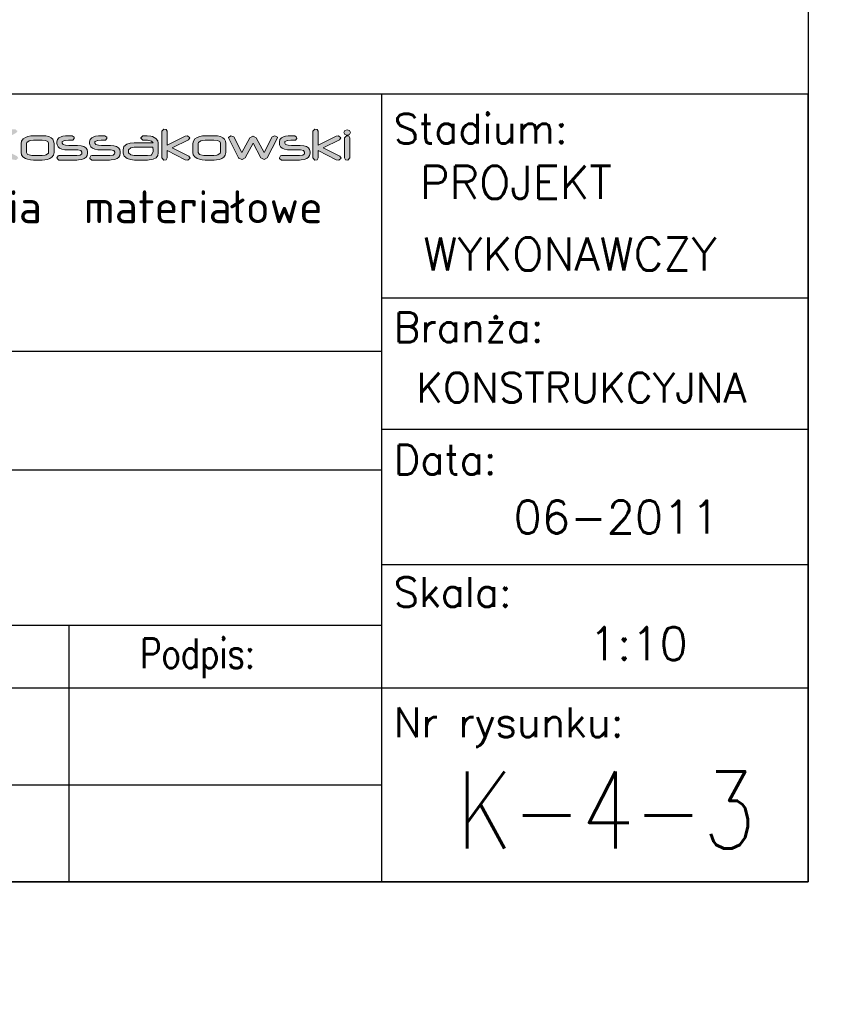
# Model space of a CAD drawing. Header units: millimetres. Extents: x -34919 to 306996, y -293018 to -145733.
# Tile 104 of 256: x 83009 to 83477, y -217426 to -216852. Entities that reach past the tile are written whole.
import ezdxf
from ezdxf.enums import TextEntityAlignment as Align

# ---------------------------------------------------------------- set-up
doc = ezdxf.new("R2010")
doc.units = ezdxf.units.MM
doc.header["$LTSCALE"] = 3
doc.layers.add('Prz', color=5, linetype='Continuous')
doc.layers.add('TABELA', color=7, linetype='Continuous')
doc.layers.add('SIATKA', color=5, linetype='Continuous', lineweight=18)
doc.styles.add('Annotative', font='txt')
doc.styles.add('NOVE3', font='romans.shx', dxfattribs={"width": 0.7})
doc.styles.add('ROMANS', font='romans.shx')

# ---------------------------------------------------------------- blocks, each defined once
blk = doc.blocks.new('structure pro')
h = blk.add_hatch(color=7)
h.dxf.hatch_style = 1
h.paths.add_polyline_path([(739.2, 22.6), (739.75, 24.09), (741.79, 25.19), (745.17, 25.58), (748.07, 25.58), (749.33, 27.39), (749.17, 28.65), (747.37, 29.9), (747.13, 29.9), (743.75, 29.75), (741, 29.43), (738.81, 28.88), (738.33, 28.65), (735.98, 27.23), (734.56, 25.19), (734.09, 22.6), (734.09, 8.31), (734.09, 7.76), (735.9, 6.34), (738.18, 6.5), (739.2, 8.31)])
h.paths.add_polyline_path([(553.28, 43.25), (550.33, 45.35), (549.87, 45.35), (544.24, 45.15), (539.6, 44.63), (536, 43.65), (535.15, 43.39), (531.22, 40.96), (528.86, 37.63), (528.08, 33.24), (528.08, 9.48), (528.21, 8.44), (531.15, 6.21), (534.95, 6.47), (536.72, 9.42), (536.72, 33.24), (537.63, 35.79), (540.91, 37.56), (546.6, 38.22), (551.38, 38.28), (553.54, 41.29)])
h.paths.add_polyline_path([(115.83, 43.25), (112.82, 45.35), (112.42, 45.35), (106.8, 45.15), (102.15, 44.63), (98.48, 43.65), (97.7, 43.39), (93.77, 40.96), (91.42, 37.63), (90.63, 33.24), (90.63, 9.48), (90.7, 8.44), (93.71, 6.21), (97.44, 6.47), (99.2, 9.42), (99.2, 33.24), (100.12, 35.79), (103.46, 37.56), (109.15, 38.22), (113.93, 38.28), (116.02, 41.29)])
h.paths.add_polyline_path([(1436.84, 35.09), (1434.56, 35.72), (1432.28, 35.09), (1431.18, 33.12), (1432.28, 31.08), (1434.56, 30.45), (1436.84, 31.08), (1437.86, 33.12)])
h.paths.add_polyline_path([(1436.13, 29.75), (1433.93, 29.98), (1432.05, 28.02), (1432.05, 8.31), (1432.99, 6.58), (1435.27, 6.34), (1437.15, 8.31), (1437.15, 28.02)])
h.paths.add_polyline_path([(1405.27, 36.11), (1403.07, 36.19), (1401.18, 34.3), (1401.18, 8.31), (1403.07, 6.34), (1405.27, 6.58), (1406.29, 8.31), (1406.29, 15.45), (1423.96, 6.58), (1426.47, 6.34), (1428.59, 8.15), (1427.33, 10.03), (1411.08, 18.12), (1426.94, 26.06), (1428.28, 27.86), (1426.08, 29.67), (1423.72, 29.51), (1406.29, 20.79), (1406.29, 34.3)])
h.paths.add_polyline_path([(1385.4, 28.65), (1383.59, 29.9), (1380.45, 29.83), (1377.94, 29.75), (1377.15, 29.67), (1374.48, 29.35), (1373.38, 29.04), (1370.71, 27.86), (1369.14, 26.13), (1368.67, 23.86), (1368.67, 22.6), (1368.82, 20.95), (1369.77, 19.22), (1371.34, 17.81), (1373.62, 16.87), (1376.6, 16.32), (1380.21, 16.08), (1388.62, 16.08), (1389.09, 16.08), (1392.07, 15.53), (1393.01, 13.96), (1393.01, 13.1), (1392.94, 12.47), (1391.44, 11.13), (1388.22, 10.74), (1370.71, 10.74), (1369.77, 10.51), (1368.75, 8.31), (1368.82, 7.68), (1370.71, 6.34), (1388.14, 6.34), (1389.64, 6.42), (1392.78, 6.81), (1395.21, 7.68), (1397.02, 9.01), (1398.04, 10.82), (1398.43, 13.1), (1398.43, 14.2), (1398.43, 14.35), (1397.96, 16.55), (1396.78, 18.28), (1394.9, 19.54), (1392.23, 20.24), (1388.85, 20.48), (1380.29, 20.48), (1377.15, 20.71), (1374.64, 21.42), (1373.85, 22.6), (1373.85, 23.86), (1373.93, 24.33), (1376.36, 25.43), (1376.68, 25.43), (1379.9, 25.51), (1383.59, 25.51), (1384.22, 25.58), (1385.55, 27.39)])
h.paths.add_polyline_path([(1324.29, 28.8), (1321.55, 29.98), (1321.47, 29.98), (1319.19, 28.33), (1319.5, 27.08), (1328.85, 8.46), (1329.09, 8.15), (1332.07, 6.74), (1332.38, 6.74), (1335.21, 8.38), (1342.99, 22.76), (1350.6, 8.46), (1350.68, 8.31), (1353.67, 6.81), (1353.98, 6.81), (1356.81, 8.46), (1366.39, 27.08), (1366.7, 28.33), (1366.7, 28.41), (1364.27, 29.98), (1361.6, 28.8), (1353.67, 13.49), (1345.89, 27.78), (1345.89, 27.86), (1342.99, 29.51), (1342.75, 29.51), (1340, 27.78), (1332.23, 13.49)])
h.paths.add_polyline_path([(1308.59, 29.67), (1305.13, 29.9), (1296.49, 29.9), (1293.98, 29.75), (1291.15, 29.2), (1288.8, 28.33), (1286.6, 26.92), (1285.11, 24.8), (1284.56, 22.36), (1284.56, 13.65), (1284.95, 11.45), (1286.36, 9.41), (1288.8, 7.83), (1290.84, 7.13), (1293.59, 6.58), (1296.49, 6.34), (1305.13, 6.34), (1307.49, 6.5), (1310.32, 6.97), (1312.59, 7.76), (1314.56, 9.01), (1316.05, 11.05), (1316.6, 13.65), (1316.6, 22.36), (1316.6, 22.44), (1316.28, 24.72), (1315.26, 26.61), (1313.69, 28.02), (1311.49, 29.04)])
h.paths.add_polyline_path([(1296.57, 25.51), (1304.97, 25.51), (1308.43, 25.19), (1310.63, 24.33), (1311.34, 22.76), (1311.34, 13.65), (1311.18, 12.86), (1308.82, 11.29), (1307.8, 11.05), (1304.97, 10.74), (1296.57, 10.74), (1295.08, 10.74), (1292.41, 11.21), (1291, 11.84), (1289.74, 13.65), (1289.74, 22.36), (1289.97, 23.39), (1292.33, 24.96), (1293.67, 25.27)], flags=16)
h.paths.add_polyline_path([(1258.48, 36.11), (1256.28, 36.19), (1254.4, 34.3), (1254.4, 8.31), (1256.28, 6.34), (1258.48, 6.58), (1259.5, 8.31), (1259.5, 15.45), (1277.17, 6.58), (1279.69, 6.34), (1281.81, 8.15), (1280.55, 10.03), (1264.29, 18.12), (1280.16, 26.06), (1281.49, 27.86), (1279.29, 29.67), (1276.94, 29.51), (1259.5, 20.79), (1259.5, 34.3)])
h.paths.add_polyline_path([(1240.1, 29.75), (1235.86, 29.9), (1233.9, 27.94), (1233.9, 27.63), (1235.86, 25.51), (1237.04, 25.51), (1237.28, 25.51), (1238.14, 25.58), (1238.85, 25.58), (1240.57, 25.51), (1244.34, 24.8), (1245.84, 23.15), (1227.54, 23.15), (1223.61, 22.76), (1220.47, 21.66), (1220.31, 21.58), (1217.56, 19.3), (1216.7, 16.16), (1216.7, 13.18), (1216.7, 13.02), (1217.72, 10.11), (1220.71, 7.83), (1223.93, 6.74), (1227.69, 6.34), (1240.34, 6.34), (1242.15, 6.42), (1245.99, 7.05), (1248.74, 8.46), (1250.39, 10.58), (1250.94, 13.41), (1250.94, 22.68), (1250.55, 24.96), (1248.66, 27.39), (1245.29, 29.04), (1243.56, 29.35)])
h.paths.add_polyline_path([(1240.42, 10.74), (1227.54, 10.74), (1224.16, 11.21), (1221.88, 13.25), (1221.88, 16.24), (1224.08, 18.2), (1227.46, 18.75), (1245.76, 18.75), (1245.76, 17.89), (1245.84, 16.71), (1245.84, 15.53), (1245.84, 14.67), (1245.84, 14.12), (1244.34, 11.29), (1244.11, 11.13)], flags=16)
h.paths.add_polyline_path([(1200.91, 28.65), (1199.11, 29.9), (1196.04, 29.83), (1193.45, 29.75), (1192.67, 29.67), (1190, 29.35), (1188.9, 29.04), (1186.31, 27.86), (1184.74, 26.13), (1184.19, 23.86), (1184.19, 22.6), (1184.42, 20.95), (1185.29, 19.22), (1186.86, 17.81), (1189.13, 16.87), (1192.12, 16.32), (1195.73, 16.08), (1204.13, 16.08), (1204.61, 16.08), (1207.59, 15.53), (1208.53, 13.96), (1208.53, 13.1), (1208.45, 12.47), (1206.96, 11.13), (1203.74, 10.74), (1186.23, 10.74), (1185.29, 10.51), (1184.26, 8.31), (1184.34, 7.68), (1186.23, 6.34), (1203.66, 6.34), (1205.16, 6.42), (1208.3, 6.81), (1210.81, 7.68), (1212.54, 9.01), (1213.56, 10.82), (1213.95, 13.1), (1213.95, 14.2), (1213.95, 14.35), (1213.48, 16.55), (1212.3, 18.28), (1210.42, 19.54), (1207.75, 20.24), (1204.37, 20.48), (1195.81, 20.48), (1192.67, 20.71), (1190.15, 21.42), (1189.37, 22.6), (1189.37, 23.86), (1189.45, 24.33), (1191.88, 25.43), (1192.2, 25.43), (1195.42, 25.51), (1199.11, 25.51), (1199.74, 25.58), (1201.07, 27.39)])
h.paths.add_polyline_path([(1169.11, 28.65), (1167.3, 29.9), (1164.16, 29.83), (1161.65, 29.75), (1160.86, 29.67), (1158.19, 29.35), (1157.09, 29.04), (1154.42, 27.86), (1152.85, 26.13), (1152.38, 23.86), (1152.38, 22.6), (1152.54, 20.95), (1153.48, 19.22), (1155.05, 17.81), (1157.33, 16.87), (1160.23, 16.32), (1163.92, 16.08), (1172.33, 16.08), (1172.72, 16.08), (1175.7, 15.53), (1176.72, 13.96), (1176.72, 13.1), (1176.65, 12.47), (1175.15, 11.13), (1171.86, 10.74), (1154.34, 10.74), (1153.48, 10.51), (1152.46, 8.31), (1152.54, 7.68), (1154.34, 6.34), (1171.86, 6.34), (1173.35, 6.42), (1176.49, 6.81), (1178.92, 7.68), (1180.73, 9.01), (1181.75, 10.82), (1182.07, 13.1), (1182.07, 14.2), (1182.07, 14.35), (1181.67, 16.55), (1180.49, 18.28), (1178.61, 19.54), (1175.94, 20.24), (1172.56, 20.48), (1163.92, 20.48), (1160.78, 20.71), (1158.35, 21.42), (1157.48, 22.6), (1157.48, 23.86), (1157.64, 24.33), (1160.08, 25.43), (1160.39, 25.43), (1163.61, 25.51), (1167.3, 25.51), (1167.93, 25.58), (1169.26, 27.39)])
h.paths.add_polyline_path([(1141.62, 29.67), (1138.16, 29.9), (1129.52, 29.9), (1127.01, 29.75), (1124.18, 29.2), (1121.83, 28.33), (1119.63, 26.92), (1118.06, 24.8), (1117.59, 22.36), (1117.59, 13.65), (1117.98, 11.45), (1119.39, 9.41), (1121.83, 7.83), (1123.87, 7.13), (1126.62, 6.58), (1129.52, 6.34), (1138.16, 6.34), (1140.52, 6.5), (1143.35, 6.97), (1145.62, 7.76), (1147.59, 9.01), (1149.08, 11.05), (1149.63, 13.65), (1149.63, 22.36), (1149.63, 22.44), (1149.24, 24.72), (1148.29, 26.61), (1146.72, 28.02), (1144.45, 29.04)])
h.paths.add_polyline_path([(1129.6, 25.51), (1138.01, 25.51), (1141.46, 25.19), (1143.66, 24.33), (1144.37, 22.76), (1144.37, 13.65), (1144.13, 12.86), (1141.85, 11.29), (1140.83, 11.05), (1138.01, 10.74), (1129.6, 10.74), (1128.11, 10.74), (1125.44, 11.21), (1123.95, 11.84), (1122.77, 13.65), (1122.77, 22.36), (1123.01, 23.39), (1125.36, 24.96), (1126.7, 25.27)], flags=16)
h.paths.add_polyline_path([(1086.96, 34.3), (1084.99, 36.19), (1082.72, 36.11), (1081.62, 34.3), (1081.62, 8.31), (1082.72, 6.58), (1084.99, 6.34), (1086.96, 8.31), (1086.96, 18.67), (1109.81, 6.66), (1112.64, 6.34), (1114.84, 8.15), (1113.58, 10.03), (1091.75, 21.58), (1112.8, 32.65), (1114.13, 34.46), (1111.93, 36.19), (1108.95, 36.03), (1086.96, 24.33)])
h.paths.add_polyline_path([(1052.94, 36.11), (1050.74, 36.19), (1048.78, 34.3), (1048.78, 20.56), (1044.07, 15.92), (1043.59, 15.14), (1044.62, 14.35), (1046.11, 14.67), (1048.78, 17.26), (1048.78, 8.31), (1049.88, 6.58), (1052.08, 6.34), (1053.96, 8.31), (1053.96, 22.29), (1058.83, 27), (1059.22, 27.78), (1058.2, 28.57), (1056.79, 28.33), (1053.96, 25.58), (1053.96, 34.3)])
h.paths.add_polyline_path([(1034.65, 29.67), (1031.51, 29.9), (1021.93, 29.9), (1019.02, 29.75), (1016.2, 29.28), (1013.92, 28.49), (1011.56, 27), (1009.99, 24.96), (1009.52, 22.44), (1009.52, 13.8), (1009.52, 13.1), (1010.38, 10.66), (1012.35, 8.54), (1013.05, 8.07), (1015.41, 7.13), (1018.63, 6.58), (1021.14, 6.42), (1022.32, 6.42), (1025.39, 6.34), (1026.01, 6.42), (1027.27, 8.31), (1027.19, 9.41), (1025.39, 10.74), (1023.89, 10.74), (1021.22, 10.82), (1018.79, 11.13), (1017.53, 11.53), (1015.49, 13.02), (1014.86, 15.45), (1014.86, 15.61), (1040.54, 15.61), (1040.86, 15.61), (1041.96, 17.73), (1041.96, 23.39), (1041.8, 24.72), (1040.62, 26.92), (1038.27, 28.57), (1037.24, 29.04)])
h.paths.add_polyline_path([(1022.71, 25.58), (1026.41, 25.58), (1028.06, 25.58), (1031.9, 25.35), (1034.73, 24.88), (1036.38, 24.01), (1036.93, 22.99), (1036.93, 20.09), (1014.7, 20.09), (1014.7, 22.76), (1015.18, 24.01), (1017.92, 25.19), (1019.89, 25.43)], flags=16)
h.paths.add_polyline_path([(965.23, 28.8), (962.48, 29.98), (962.4, 29.98), (960.04, 28.33), (960.36, 27.08), (969.78, 8.46), (969.94, 8.15), (973, 6.74), (973.32, 6.74), (976.14, 8.38), (983.84, 22.76), (991.46, 8.46), (991.54, 8.31), (994.52, 6.81), (994.91, 6.81), (997.66, 8.46), (1007.24, 27.08), (1007.64, 28.33), (1007.64, 28.41), (1005.2, 29.98), (1002.45, 28.8), (994.52, 13.49), (986.82, 27.78), (986.75, 27.86), (983.84, 29.51), (983.68, 29.51), (980.85, 27.78), (973.16, 13.49)])
h.paths.add_polyline_path([(946.61, 29.75), (942.37, 29.9), (940.41, 27.94), (940.41, 27.63), (942.37, 25.51), (943.55, 25.51), (943.79, 25.51), (944.65, 25.58), (945.36, 25.58), (947.08, 25.51), (950.85, 24.8), (952.35, 23.15), (934.05, 23.15), (930.2, 22.76), (926.98, 21.66), (926.82, 21.58), (924.07, 19.3), (923.21, 16.16), (923.21, 13.18), (923.21, 13.02), (924.23, 10.11), (927.21, 7.83), (930.43, 6.74), (934.2, 6.34), (946.85, 6.34), (948.66, 6.42), (952.5, 7.05), (955.25, 8.46), (956.9, 10.58), (957.45, 13.41), (957.45, 22.68), (957.06, 24.96), (955.17, 27.39), (951.8, 29.04), (950.07, 29.35)])
h.paths.add_polyline_path([(946.93, 10.74), (934.05, 10.74), (930.67, 11.21), (928.39, 13.25), (928.39, 16.24), (930.59, 18.2), (933.97, 18.75), (952.27, 18.75), (952.27, 17.89), (952.35, 16.71), (952.35, 15.53), (952.35, 14.67), (952.35, 14.12), (950.85, 11.29), (950.62, 11.13)], flags=16)
h.paths.add_polyline_path([(911.82, 35.95), (907.89, 36.19), (885.28, 36.19), (883.31, 34.3), (883.31, 8.31), (885.28, 6.34), (887.63, 6.58), (888.81, 8.31), (888.81, 17.02), (907.66, 17.02), (909.07, 17.1), (912.76, 17.49), (915.98, 18.52), (917.4, 19.22), (919.68, 21.66), (920.46, 24.96), (920.46, 29.59), (920.38, 30.3), (918.97, 32.97), (915.75, 34.93), (915.12, 35.17)])
h.paths.add_polyline_path([(888.81, 31.79), (907.97, 31.79), (910.41, 31.71), (913.86, 30.85), (915.04, 29.2), (915.04, 25.11), (914.57, 23.54), (912.29, 22.05), (907.97, 21.5), (888.81, 21.5)], flags=16)
h.paths.add_polyline_path([(851.51, 11.05), (852.6, 9.09), (851.51, 7.05), (849.23, 6.42), (846.95, 7.05), (845.85, 9.09), (846.95, 11.05), (849.23, 11.68)])
h.paths.add_polyline_path([(828.34, 38.54), (827.32, 38.7), (825.59, 38.07), (824.72, 36.42), (825.59, 34.77), (827.39, 34.22), (829.12, 34.85), (829.99, 36.42), (829.75, 37.36), (829.2, 38.07)])
h.paths.add_polyline_path([(842.47, 28.41), (840.82, 29.12), (838.86, 28.49), (812.39, 11.29), (810.98, 9.17), (812.16, 7.05), (814.59, 6.34), (841.69, 6.34), (841.85, 6.34), (843.73, 8.54), (843.73, 8.7), (841.69, 10.74), (820.17, 10.82), (842.47, 25.35), (843.1, 26.68)])
h.paths.add_polyline_path([(801.01, 29.59), (796.45, 29.9), (788.05, 29.9), (784.99, 29.75), (781.14, 29.04), (778.39, 27.7), (776.74, 25.74), (776.19, 23.15), (776.19, 8.31), (777.21, 6.58), (779.41, 6.34), (781.37, 8.31), (781.37, 23.23), (781.37, 23.39), (783.89, 25.35), (785.3, 25.43), (787.58, 25.51), (796.45, 25.51), (798.96, 25.51), (800.38, 25.35), (800.77, 25.27), (802.97, 23.23), (802.97, 8.31), (804.07, 6.58), (806.27, 6.34), (808.23, 8.31), (808.23, 23.23), (808, 24.8), (806.82, 27.08), (804.46, 28.65)])
h.paths.add_polyline_path([(771.79, 35.09), (769.51, 35.72), (767.24, 35.09), (766.14, 33.12), (767.24, 31.08), (769.51, 30.45), (771.79, 31.08), (772.89, 33.12)])
h.paths.add_polyline_path([(771.16, 29.75), (768.96, 29.98), (767, 28.02), (767, 8.31), (768.02, 6.58), (770.22, 6.34), (772.18, 8.31), (772.18, 28.02)])
h.paths.add_polyline_path([(730.01, 36.03), (727.81, 36.19), (725.85, 34.3), (725.85, 29.67), (710.45, 29.67), (706.84, 29.51), (703.23, 28.65), (700.56, 27.23), (698.91, 25.11), (698.2, 22.36), (698.12, 20.09), (698.12, 16.08), (698.2, 13.02), (698.52, 11.21), (699.93, 9.09), (702.44, 7.6), (705.98, 6.66), (710.53, 6.34), (718.39, 6.34), (719.49, 6.42), (723.18, 6.81), (726.4, 7.83), (727.5, 8.38), (730.17, 10.66), (731.03, 13.57), (731.03, 34.3)])
h.paths.add_polyline_path([(717.91, 10.74), (710.45, 10.74), (709.35, 10.74), (706.06, 10.98), (705.03, 11.37), (703.39, 13.96), (703.39, 22.29), (703.7, 23.39), (705.9, 24.88), (710.3, 25.35), (725.85, 25.35), (725.85, 13.73), (725.22, 12.23), (722.63, 11.13)], flags=16)
h.paths.add_polyline_path([(598.24, 45.02), (592.41, 45.35), (578.08, 45.35), (573.83, 45.15), (569.18, 44.3), (565.19, 42.73), (561.52, 40.38), (558.97, 36.97), (558.12, 32.78), (558.12, 18.38), (558.77, 14.72), (561.13, 11.25), (565.25, 8.63), (568.59, 7.46), (573.17, 6.54), (578.08, 6.21), (592.41, 6.21), (596.34, 6.34), (601.05, 7.13), (604.91, 8.57), (608.12, 10.66), (610.67, 14.07), (611.52, 18.38), (611.52, 32.85), (611.52, 33.05), (610.93, 36.84), (609.36, 39.92), (606.68, 42.27), (602.95, 43.97)])
h.paths.add_polyline_path([(578.21, 38.08), (592.15, 38.08), (597.91, 37.63), (601.58, 36.06), (602.82, 33.44), (602.82, 18.38), (602.49, 17.01), (598.63, 14.39), (596.93, 13.93), (592.22, 13.41), (578.21, 13.41), (575.72, 13.54), (571.27, 14.26), (568.85, 15.31), (566.76, 18.38), (566.76, 32.78), (567.22, 34.55), (571.14, 37.1), (573.3, 37.69)], flags=16)
h.paths.add_polyline_path([(508.97, 45.09), (502.82, 45.35), (489.14, 45.35), (484.49, 45.22), (479.71, 44.63), (476.24, 43.65), (472.71, 41.55), (470.29, 38.15), (469.44, 33.77), (469.44, -1.45), (469.57, -2.43), (472.65, -4.65), (476.31, -4.33), (478.08, -1.45), (478.08, 6.54), (504.91, 6.54), (510.08, 6.8), (514.92, 7.78), (518.65, 9.42), (521.4, 11.84), (522.97, 14.92), (523.56, 18.65), (523.56, 33.83), (523.5, 34.55), (522.78, 37.82), (520.95, 40.57), (518.07, 42.67), (514.07, 44.17)])
h.paths.add_polyline_path([(504.91, 13.74), (478.08, 13.74), (478.08, 33.5), (478.08, 33.9), (479.52, 36.25), (483.31, 37.69), (489.47, 38.15), (502.95, 38.15), (506.09, 38.08), (510.08, 37.76), (512.9, 36.84), (514.86, 33.77), (514.86, 18.52), (513.94, 16.09), (510.67, 14.33)], flags=16)
h.paths.add_polyline_path([(405.23, 45.02), (400.13, 45.41), (384.03, 45.41), (379.25, 45.22), (374.61, 44.43), (370.74, 43.06), (366.75, 40.57), (364.2, 37.17), (363.35, 32.98), (363.35, 18.58), (363.41, 17.47), (364.85, 13.41), (368.13, 9.81), (369.3, 9.09), (373.3, 7.46), (378.6, 6.47), (382.79, 6.28), (384.75, 6.21), (389.85, 6.21), (390.9, 6.28), (393.06, 9.42), (392.8, 11.32), (389.85, 13.41), (387.37, 13.48), (382.98, 13.61), (378.79, 14.13), (376.83, 14.79), (373.43, 17.34), (372.25, 21.26), (372.25, 21.59), (415.12, 21.59), (415.64, 21.59), (417.47, 25.13), (417.47, 34.55), (417.28, 36.78), (415.25, 40.44), (411.32, 43.19), (409.62, 43.91)])
h.paths.add_polyline_path([(385.4, 38.22), (391.56, 38.28), (394.24, 38.22), (400.72, 37.82), (405.37, 36.97), (408.18, 35.66), (409.1, 33.83), (409.1, 29.05), (371.99, 29.05), (371.99, 33.5), (372.84, 35.6), (377.42, 37.56), (380.69, 37.95)], flags=16)
edge = h.paths.add_edge_path()
edge.add_line((357.72, 38.28), (359.88, 41.29))
edge.add_line((359.88, 41.29), (359.62, 43.25))
edge.add_line((359.62, 43.25), (356.67, 45.35))
edge.add_line((356.67, 45.35), (356.21, 45.35))
edge.add_line((356.21, 45.35), (350.59, 45.15))
edge.add_line((350.59, 45.15), (345.94, 44.63))
edge.add_line((345.94, 44.63), (342.34, 43.65))
edge.add_line((342.34, 43.65), (341.49, 43.39))
edge.add_line((341.49, 43.39), (337.56, 40.96))
edge.add_line((337.56, 40.96), (335.21, 37.63))
edge.add_line((335.21, 37.63), (334.42, 33.24))
edge.add_line((334.42, 33.24), (334.42, 9.48))
edge.add_line((334.42, 9.48), (334.55, 8.44))
edge.add_line((334.55, 8.44), (337.5, 6.21))
edge.add_line((337.5, 6.21), (341.23, 6.47))
edge.add_line((341.23, 6.47), (343.06, 9.42))
edge.add_line((343.06, 9.42), (343.06, 33.24))
edge.add_line((343.06, 33.24), (343.98, 35.79))
edge.add_line((343.98, 35.79), (347.25, 37.56))
edge.add_line((347.25, 37.56), (352.94, 38.22))
edge.add_line((352.94, 38.22), (357.72, 38.28))
edge.add_line((357.72, 38.28), (352.94, 38.22))
h.paths.add_polyline_path([(281.74, 45.09), (278.01, 45.35), (276.96, 45.28), (274.8, 42.14), (274.8, 17.86), (274.86, 16.88), (275.65, 13.61), (277.55, 10.92), (280.49, 8.9), (284.55, 7.39), (289.66, 6.47), (295.81, 6.21), (299.87, 6.21), (300.19, 6.15), (302.74, 6.15), (304.51, 6.08), (305.23, 6.08), (311.71, 6.34), (317.14, 7.13), (321.59, 8.31), (325.06, 10.01), (327.55, 12.17), (328.99, 14.79), (329.51, 17.86), (329.51, 42.14), (329.38, 43.25), (326.31, 45.35), (322.51, 45.09), (320.74, 42.14), (320.74, 17.8), (320.74, 17.21), (319.04, 15.11), (315.05, 13.87), (308.63, 13.41), (295.81, 13.41), (293.71, 13.48), (288.02, 14.13), (284.55, 15.57), (283.44, 17.86), (283.44, 42.14)])
h.paths.add_polyline_path([(252.15, 55.69), (248.49, 55.95), (247.51, 55.89), (245.28, 52.74), (245.28, 45.02), (242.53, 45.02), (240.96, 44.83), (238.93, 41.49), (240.96, 38.08), (242.53, 37.95), (245.28, 37.89), (245.28, 9.42), (247.05, 6.47), (250.71, 6.21), (251.76, 6.28), (253.92, 9.42), (253.92, 37.89), (267.53, 37.89), (268.58, 37.95), (270.81, 41.03), (270.54, 42.93), (267.53, 45.02), (253.92, 45.02), (253.92, 52.74)])
h.paths.add_polyline_path([(236.05, 43.32), (232.91, 45.35), (198.75, 45.35), (194.17, 45.15), (189.19, 44.24), (185.33, 42.6), (182.58, 40.31), (180.95, 37.23), (180.42, 33.5), (180.42, 18.06), (181.14, 13.87), (183.43, 10.4), (187.36, 7.98), (190.18, 7.06), (194.76, 6.41), (200.58, 6.21), (232.45, 6.21), (234.35, 6.47), (236.45, 9.42), (236.19, 11.32), (233.24, 13.41), (200.84, 13.41), (199.01, 13.48), (193.45, 14.2), (190.11, 15.83), (189, 18.45), (189, 33.77), (189.98, 35.99), (193.38, 37.56), (199.4, 38.08), (232.91, 38.08), (234.35, 38.35), (236.25, 41.75)])
h.paths.add_polyline_path([(127.87, 45.09), (124.21, 45.35), (123.16, 45.28), (121, 42.14), (121, 17.86), (121, 16.88), (121.85, 13.61), (123.75, 10.92), (126.69, 8.9), (130.75, 7.39), (135.79, 6.47), (141.94, 6.21), (146, 6.21), (146.33, 6.15), (148.88, 6.15), (150.71, 6.08), (151.43, 6.08), (157.85, 6.34), (163.28, 7.13), (167.79, 8.31), (171.2, 10.01), (173.68, 12.17), (175.19, 14.79), (175.65, 17.86), (175.65, 42.14), (175.58, 43.25), (172.44, 45.35), (168.71, 45.09), (166.94, 42.14), (166.94, 17.8), (166.88, 17.21), (165.24, 15.11), (161.18, 13.87), (154.83, 13.41), (141.94, 13.41), (139.91, 13.48), (134.15, 14.13), (130.75, 15.57), (129.57, 17.86), (129.57, 42.14)])
h.paths.add_polyline_path([(69.3, 55.69), (65.63, 55.95), (64.65, 55.89), (62.49, 52.74), (62.49, 45.02), (59.67, 45.02), (58.1, 44.83), (56.07, 41.49), (58.1, 38.08), (59.67, 37.95), (62.49, 37.89), (62.49, 9.42), (64.19, 6.47), (67.92, 6.21), (68.9, 6.28), (71.06, 9.42), (71.06, 37.89), (84.68, 37.89), (85.79, 37.95), (87.95, 41.03), (87.69, 42.93), (84.68, 45.02), (71.06, 45.02), (71.06, 52.74)])
h.paths.add_polyline_path([(31.73, 43.25), (28.78, 45.35), (23.55, 45.35), (19.29, 45.15), (17.98, 45.09), (13.6, 44.5), (11.7, 44.04), (7.38, 42.08), (4.7, 39.13), (3.85, 35.34), (3.85, 33.18), (4.18, 30.49), (5.68, 27.61), (8.3, 25.32), (12.09, 23.69), (17.07, 22.77), (23.16, 22.44), (37.16, 22.44), (37.88, 22.44), (42.85, 21.46), (44.49, 18.84), (44.49, 17.4), (44.36, 16.36), (41.87, 14.2), (36.44, 13.41), (7.25, 13.41), (5.75, 13.15), (4.04, 9.42), (4.18, 8.37), (7.25, 6.21), (36.38, 6.21), (38.8, 6.28), (44.1, 6.93), (48.16, 8.44), (51.1, 10.66), (52.87, 13.61), (53.46, 17.4), (53.46, 19.17), (53.46, 19.5), (52.74, 23.16), (50.77, 26.04), (47.57, 28.14), (43.18, 29.38), (37.49, 29.77), (23.22, 29.77), (17.98, 30.03), (13.86, 31.21), (12.49, 33.31), (12.49, 35.34), (12.62, 36.12), (16.74, 37.95), (17.26, 38.02), (22.57, 38.08), (28.78, 38.08), (29.83, 38.22), (31.99, 41.29)])
edge = h.paths.add_edge_path()
edge.add_line((748.07, 25.58), (745.17, 25.58))
edge.add_line((551.38, 38.28), (546.6, 38.22))
edge.add_line((113.93, 38.28), (109.15, 38.22))
at = {"color": 7, "lineweight": 0}
for p, q in [((1124.18, 29.2), (1121.83, 28.33)), ((1127.01, 29.75), (1124.18, 29.2)), ((1129.52, 29.9), (1127.01, 29.75)), ((1138.16, 29.9), (1129.52, 29.9)), ((1141.62, 29.67), (1138.16, 29.9)), ((1144.45, 29.04), (1141.62, 29.67)), ((1146.72, 28.02), (1144.45, 29.04)), ((1157.09, 29.04), (1154.42, 27.86)), ((1158.19, 29.35), (1157.09, 29.04)), ((1160.86, 29.67), (1158.19, 29.35)), ((1161.65, 29.75), (1160.86, 29.67)), ((1164.16, 29.83), (1161.65, 29.75)), ((1167.3, 29.9), (1164.16, 29.83)), ((1169.11, 28.65), (1167.3, 29.9)), ((1188.9, 29.04), (1186.31, 27.86)), ((1190, 29.35), (1188.9, 29.04)), ((1192.67, 29.67), (1190, 29.35)), ((1193.45, 29.75), (1192.67, 29.67)), ((1196.04, 29.83), (1193.45, 29.75)), ((1199.11, 29.9), (1196.04, 29.83)), ((1200.91, 28.65), (1199.11, 29.9)), ((1235.86, 29.9), (1233.9, 27.94)), ((1240.1, 29.75), (1235.86, 29.9)), ((1243.56, 29.35), (1240.1, 29.75)), ((1245.29, 29.04), (1243.56, 29.35)), ((1248.66, 27.39), (1245.29, 29.04)), ((1256.28, 36.19), (1254.4, 34.3)), ((1254.4, 34.3), (1254.4, 8.31)), ((1258.48, 36.11), (1256.28, 36.19)), ((1259.5, 34.3), (1258.48, 36.11)), ((1259.5, 20.79), (1259.5, 34.3)), ((1276.94, 29.51), (1259.5, 20.79)), ((1279.29, 29.67), (1276.94, 29.51)), ((1281.49, 27.86), (1279.29, 29.67)), ((1291.15, 29.2), (1288.8, 28.33)), ((1293.98, 29.75), (1291.15, 29.2)), ((1296.49, 29.9), (1293.98, 29.75)), ((1305.13, 29.9), (1296.49, 29.9)), ((1308.59, 29.67), (1305.13, 29.9)), ((1311.49, 29.04), (1308.59, 29.67)), ((1313.69, 28.02), (1311.49, 29.04)), ((1321.47, 29.98), (1319.19, 28.33)), ((1321.55, 29.98), (1321.47, 29.98)), ((1324.29, 28.8), (1321.55, 29.98)), ((1332.23, 13.49), (1324.29, 28.8)), ((1342.75, 29.51), (1340, 27.78)), ((1342.99, 29.51), (1342.75, 29.51)), ((1345.89, 27.86), (1342.99, 29.51)), ((1361.6, 28.8), (1353.67, 13.49)), ((1364.27, 29.98), (1361.6, 28.8)), ((1366.7, 28.41), (1364.27, 29.98)), ((1373.38, 29.04), (1370.71, 27.86)), ((1374.48, 29.35), (1373.38, 29.04)), ((1377.15, 29.67), (1374.48, 29.35)), ((1377.94, 29.75), (1377.15, 29.67)), ((1380.45, 29.83), (1377.94, 29.75)), ((1383.59, 29.9), (1380.45, 29.83)), ((1385.4, 28.65), (1383.59, 29.9)), ((1403.07, 36.19), (1401.18, 34.3)), ((1401.18, 34.3), (1401.18, 8.31)), ((1405.27, 36.11), (1403.07, 36.19)), ((1406.29, 34.3), (1405.27, 36.11)), ((1406.29, 20.79), (1406.29, 34.3)), ((1423.72, 29.51), (1406.29, 20.79)), ((1426.08, 29.67), (1423.72, 29.51)), ((1428.28, 27.86), (1426.08, 29.67)), ((1432.28, 35.09), (1431.18, 33.12)), ((1431.18, 33.12), (1432.28, 31.08)), ((1433.93, 29.98), (1432.05, 28.02)), ((1434.56, 35.72), (1432.28, 35.09)), ((1432.28, 31.08), (1434.56, 30.45)), ((1436.13, 29.75), (1433.93, 29.98)), ((1436.84, 35.09), (1434.56, 35.72)), ((1434.56, 30.45), (1436.84, 31.08)), ((1437.15, 28.02), (1436.13, 29.75)), ((1437.86, 33.12), (1436.84, 35.09)), ((1436.84, 31.08), (1437.86, 33.12)), ((1118.06, 24.8), (1117.59, 22.36)), ((1117.59, 22.36), (1117.59, 13.65)), ((1119.63, 26.92), (1118.06, 24.8)), ((1121.83, 28.33), (1119.63, 26.92)), ((1122.77, 22.36), (1123.01, 23.39)), ((1122.77, 13.65), (1122.77, 22.36)), ((1123.01, 23.39), (1125.36, 24.96)), ((1125.36, 24.96), (1126.7, 25.27)), ((1126.7, 25.27), (1129.6, 25.51)), ((1129.6, 25.51), (1138.01, 25.51)), ((1138.01, 25.51), (1141.46, 25.19)), ((1141.46, 25.19), (1143.66, 24.33)), ((1143.66, 24.33), (1144.37, 22.76)), ((1144.37, 22.76), (1144.37, 13.65)), ((1148.29, 26.61), (1146.72, 28.02)), ((1149.24, 24.72), (1148.29, 26.61)), ((1149.63, 22.44), (1149.24, 24.72)), ((1149.63, 22.36), (1149.63, 22.44)), ((1149.63, 13.65), (1149.63, 22.36)), ((1152.85, 26.13), (1152.38, 23.86)), ((1152.38, 23.86), (1152.38, 22.6)), ((1152.38, 22.6), (1152.54, 20.95)), ((1152.54, 20.95), (1153.48, 19.22)), ((1154.42, 27.86), (1152.85, 26.13)), ((1153.48, 19.22), (1155.05, 17.81)), ((1157.48, 23.86), (1157.64, 24.33)), ((1157.48, 22.6), (1157.48, 23.86)), ((1158.35, 21.42), (1157.48, 22.6)), ((1157.64, 24.33), (1160.08, 25.43)), ((1160.78, 20.71), (1158.35, 21.42)), ((1160.08, 25.43), (1160.39, 25.43)), ((1160.39, 25.43), (1163.61, 25.51)), ((1163.92, 20.48), (1160.78, 20.71)), ((1163.61, 25.51), (1167.3, 25.51)), ((1172.56, 20.48), (1163.92, 20.48)), ((1167.3, 25.51), (1167.93, 25.58)), ((1167.93, 25.58), (1169.26, 27.39)), ((1169.26, 27.39), (1169.11, 28.65)), ((1175.94, 20.24), (1172.56, 20.48)), ((1178.61, 19.54), (1175.94, 20.24)), ((1180.49, 18.28), (1178.61, 19.54)), ((1184.74, 26.13), (1184.19, 23.86)), ((1184.19, 23.86), (1184.19, 22.6)), ((1184.19, 22.6), (1184.42, 20.95)), ((1184.42, 20.95), (1185.29, 19.22)), ((1186.31, 27.86), (1184.74, 26.13)), ((1185.29, 19.22), (1186.86, 17.81)), ((1189.37, 23.86), (1189.45, 24.33)), ((1189.37, 22.6), (1189.37, 23.86)), ((1190.15, 21.42), (1189.37, 22.6)), ((1189.45, 24.33), (1191.88, 25.43)), ((1192.67, 20.71), (1190.15, 21.42)), ((1191.88, 25.43), (1192.2, 25.43)), ((1192.2, 25.43), (1195.42, 25.51)), ((1195.81, 20.48), (1192.67, 20.71)), ((1195.42, 25.51), (1199.11, 25.51)), ((1204.37, 20.48), (1195.81, 20.48)), ((1199.11, 25.51), (1199.74, 25.58)), ((1199.74, 25.58), (1201.07, 27.39)), ((1201.07, 27.39), (1200.91, 28.65)), ((1207.75, 20.24), (1204.37, 20.48)), ((1210.42, 19.54), (1207.75, 20.24)), ((1212.3, 18.28), (1210.42, 19.54)), ((1217.56, 19.3), (1216.7, 16.16)), ((1220.31, 21.58), (1217.56, 19.3)), ((1220.47, 21.66), (1220.31, 21.58)), ((1223.61, 22.76), (1220.47, 21.66)), ((1227.54, 23.15), (1223.61, 22.76)), ((1245.84, 23.15), (1227.54, 23.15)), ((1227.54, 23.15), (1227.54, 23.15)), ((1233.9, 27.94), (1233.9, 27.63)), ((1233.9, 27.63), (1235.86, 25.51)), ((1235.86, 25.51), (1237.04, 25.51)), ((1237.04, 25.51), (1237.28, 25.51)), ((1237.28, 25.51), (1238.14, 25.58)), ((1238.14, 25.58), (1238.85, 25.58)), ((1238.85, 25.58), (1240.57, 25.51)), ((1240.57, 25.51), (1244.34, 24.8)), ((1244.34, 24.8), (1245.84, 23.15)), ((1250.55, 24.96), (1248.66, 27.39)), ((1250.94, 22.68), (1250.55, 24.96)), ((1250.94, 13.41), (1250.94, 22.68)), ((1259.5, 20.79), (1259.5, 20.79)), ((1264.29, 18.12), (1280.16, 26.06)), ((1280.16, 26.06), (1281.49, 27.86)), ((1285.11, 24.8), (1284.56, 22.36)), ((1284.56, 22.36), (1284.56, 13.65)), ((1286.6, 26.92), (1285.11, 24.8)), ((1288.8, 28.33), (1286.6, 26.92)), ((1289.74, 22.36), (1289.97, 23.39)), ((1289.74, 13.65), (1289.74, 22.36)), ((1289.97, 23.39), (1292.33, 24.96)), ((1292.33, 24.96), (1293.67, 25.27)), ((1293.67, 25.27), (1296.57, 25.51)), ((1296.57, 25.51), (1304.97, 25.51)), ((1304.97, 25.51), (1308.43, 25.19)), ((1308.43, 25.19), (1310.63, 24.33)), ((1310.63, 24.33), (1311.34, 22.76)), ((1311.34, 22.76), (1311.34, 13.65)), ((1315.26, 26.61), (1313.69, 28.02)), ((1316.28, 24.72), (1315.26, 26.61)), ((1316.6, 22.44), (1316.28, 24.72)), ((1316.6, 22.36), (1316.6, 22.44)), ((1316.6, 13.65), (1316.6, 22.36)), ((1319.19, 28.33), (1319.5, 27.08)), ((1319.5, 27.08), (1328.85, 8.46)), ((1340, 27.78), (1332.23, 13.49)), ((1335.21, 8.38), (1342.99, 22.76)), ((1342.99, 22.76), (1350.6, 8.46)), ((1345.89, 27.78), (1345.89, 27.86)), ((1353.67, 13.49), (1345.89, 27.78)), ((1356.81, 8.46), (1366.39, 27.08)), ((1366.39, 27.08), (1366.7, 28.33)), ((1366.7, 28.33), (1366.7, 28.41)), ((1369.14, 26.13), (1368.67, 23.86)), ((1368.67, 23.86), (1368.67, 22.6)), ((1368.67, 22.6), (1368.82, 20.95)), ((1368.82, 20.95), (1369.77, 19.22)), ((1370.71, 27.86), (1369.14, 26.13)), ((1369.77, 19.22), (1371.34, 17.81)), ((1373.85, 23.86), (1373.93, 24.33)), ((1373.85, 22.6), (1373.85, 23.86)), ((1374.64, 21.42), (1373.85, 22.6)), ((1373.93, 24.33), (1376.36, 25.43)), ((1377.15, 20.71), (1374.64, 21.42)), ((1376.36, 25.43), (1376.68, 25.43)), ((1376.68, 25.43), (1379.9, 25.51)), ((1380.29, 20.48), (1377.15, 20.71)), ((1379.9, 25.51), (1383.59, 25.51)), ((1388.85, 20.48), (1380.29, 20.48)), ((1383.59, 25.51), (1384.22, 25.58)), ((1384.22, 25.58), (1385.55, 27.39)), ((1385.55, 27.39), (1385.4, 28.65)), ((1392.23, 20.24), (1388.85, 20.48)), ((1394.9, 19.54), (1392.23, 20.24)), ((1396.78, 18.28), (1394.9, 19.54)), ((1406.29, 20.79), (1406.29, 20.79)), ((1411.08, 18.12), (1426.94, 26.06)), ((1426.94, 26.06), (1428.28, 27.86)), ((1432.05, 28.02), (1432.05, 8.31)), ((1437.15, 8.31), (1437.15, 28.02)), ((1117.59, 13.65), (1117.98, 11.45)), ((1117.98, 11.45), (1119.39, 9.41)), ((1123.95, 11.84), (1122.77, 13.65)), ((1125.44, 11.21), (1123.95, 11.84)), ((1128.11, 10.74), (1125.44, 11.21)), ((1129.6, 10.74), (1128.11, 10.74)), ((1138.01, 10.74), (1129.6, 10.74)), ((1140.83, 11.05), (1138.01, 10.74)), ((1141.85, 11.29), (1140.83, 11.05)), ((1144.13, 12.86), (1141.85, 11.29)), ((1144.37, 13.65), (1144.13, 12.86)), ((1147.59, 9.01), (1149.08, 11.05)), ((1149.08, 11.05), (1149.63, 13.65)), ((1153.48, 10.51), (1152.46, 8.31)), ((1154.34, 10.74), (1153.48, 10.51)), ((1171.86, 10.74), (1154.34, 10.74)), ((1155.05, 17.81), (1157.33, 16.87)), ((1157.33, 16.87), (1160.23, 16.32)), ((1160.23, 16.32), (1163.92, 16.08)), ((1163.92, 16.08), (1172.33, 16.08)), ((1175.15, 11.13), (1171.86, 10.74)), ((1172.33, 16.08), (1172.72, 16.08)), ((1172.72, 16.08), (1175.7, 15.53)), ((1176.65, 12.47), (1175.15, 11.13)), ((1175.7, 15.53), (1176.72, 13.96)), ((1176.72, 13.1), (1176.65, 12.47)), ((1176.72, 13.96), (1176.72, 13.1)), ((1181.67, 16.55), (1180.49, 18.28)), ((1180.73, 9.01), (1181.75, 10.82)), ((1182.07, 14.35), (1181.67, 16.55)), ((1181.75, 10.82), (1182.07, 13.1)), ((1182.07, 14.2), (1182.07, 14.35)), ((1182.07, 13.1), (1182.07, 14.2)), ((1185.29, 10.51), (1184.26, 8.31)), ((1186.23, 10.74), (1185.29, 10.51)), ((1203.74, 10.74), (1186.23, 10.74)), ((1186.86, 17.81), (1189.13, 16.87)), ((1189.13, 16.87), (1192.12, 16.32)), ((1192.12, 16.32), (1195.73, 16.08)), ((1195.73, 16.08), (1204.13, 16.08)), ((1206.96, 11.13), (1203.74, 10.74)), ((1204.13, 16.08), (1204.61, 16.08)), ((1204.61, 16.08), (1207.59, 15.53)), ((1208.45, 12.47), (1206.96, 11.13)), ((1207.59, 15.53), (1208.53, 13.96)), ((1208.53, 13.1), (1208.45, 12.47)), ((1208.53, 13.96), (1208.53, 13.1)), ((1213.48, 16.55), (1212.3, 18.28)), ((1212.54, 9.01), (1213.56, 10.82)), ((1213.95, 14.35), (1213.48, 16.55)), ((1213.56, 10.82), (1213.95, 13.1)), ((1213.95, 14.2), (1213.95, 14.35)), ((1213.95, 13.1), (1213.95, 14.2)), ((1216.7, 16.16), (1216.7, 13.18)), ((1216.7, 13.18), (1216.7, 13.02)), ((1216.7, 13.02), (1217.72, 10.11)), ((1217.72, 10.11), (1220.71, 7.83)), ((1221.88, 16.24), (1224.08, 18.2)), ((1221.88, 13.25), (1221.88, 16.24)), ((1224.16, 11.21), (1221.88, 13.25)), ((1224.08, 18.2), (1227.46, 18.75)), ((1227.54, 10.74), (1224.16, 11.21)), ((1227.46, 18.75), (1245.76, 18.75)), ((1240.42, 10.74), (1227.54, 10.74)), ((1244.11, 11.13), (1240.42, 10.74)), ((1244.34, 11.29), (1244.11, 11.13)), ((1245.84, 14.12), (1244.34, 11.29)), ((1245.76, 18.75), (1245.76, 17.89)), ((1245.76, 17.89), (1245.84, 16.71)), ((1245.84, 16.71), (1245.84, 15.53)), ((1245.84, 15.53), (1245.84, 14.67)), ((1245.84, 14.67), (1245.84, 14.12)), ((1248.74, 8.46), (1250.39, 10.58)), ((1250.39, 10.58), (1250.94, 13.41)), ((1259.5, 15.45), (1277.17, 6.58)), ((1259.5, 8.31), (1259.5, 15.45)), ((1280.55, 10.03), (1264.29, 18.12)), ((1281.81, 8.15), (1280.55, 10.03)), ((1284.56, 13.65), (1284.95, 11.45)), ((1284.95, 11.45), (1286.36, 9.41)), ((1291, 11.84), (1289.74, 13.65)), ((1292.41, 11.21), (1291, 11.84)), ((1295.08, 10.74), (1292.41, 11.21)), ((1296.57, 10.74), (1295.08, 10.74)), ((1304.97, 10.74), (1296.57, 10.74)), ((1307.8, 11.05), (1304.97, 10.74)), ((1308.82, 11.29), (1307.8, 11.05)), ((1311.18, 12.86), (1308.82, 11.29)), ((1311.34, 13.65), (1311.18, 12.86)), ((1314.56, 9.01), (1316.05, 11.05)), ((1316.05, 11.05), (1316.6, 13.65)), ((1369.77, 10.51), (1368.75, 8.31)), ((1370.71, 10.74), (1369.77, 10.51)), ((1388.22, 10.74), (1370.71, 10.74)), ((1371.34, 17.81), (1373.62, 16.87)), ((1373.62, 16.87), (1376.6, 16.32)), ((1376.6, 16.32), (1380.21, 16.08)), ((1380.21, 16.08), (1388.62, 16.08)), ((1391.44, 11.13), (1388.22, 10.74)), ((1388.62, 16.08), (1389.09, 16.08)), ((1389.09, 16.08), (1392.07, 15.53)), ((1392.94, 12.47), (1391.44, 11.13)), ((1392.07, 15.53), (1393.01, 13.96)), ((1393.01, 13.1), (1392.94, 12.47)), ((1393.01, 13.96), (1393.01, 13.1)), ((1397.96, 16.55), (1396.78, 18.28)), ((1397.02, 9.01), (1398.04, 10.82)), ((1398.43, 14.35), (1397.96, 16.55)), ((1398.04, 10.82), (1398.43, 13.1)), ((1398.43, 14.2), (1398.43, 14.35)), ((1398.43, 13.1), (1398.43, 14.2)), ((1406.29, 15.45), (1423.96, 6.58)), ((1406.29, 8.31), (1406.29, 15.45)), ((1427.33, 10.03), (1411.08, 18.12)), ((1428.59, 8.15), (1427.33, 10.03)), ((1119.39, 9.41), (1121.83, 7.83)), ((1121.83, 7.83), (1123.87, 7.13)), ((1123.87, 7.13), (1126.62, 6.58)), ((1126.62, 6.58), (1129.52, 6.34)), ((1129.52, 6.34), (1138.16, 6.34)), ((1138.16, 6.34), (1140.52, 6.5)), ((1140.52, 6.5), (1143.35, 6.97)), ((1143.35, 6.97), (1145.62, 7.76)), ((1145.62, 7.76), (1147.59, 9.01)), ((1152.46, 8.31), (1152.54, 7.68)), ((1152.54, 7.68), (1154.34, 6.34)), ((1154.34, 6.34), (1171.86, 6.34)), ((1171.86, 6.34), (1173.35, 6.42)), ((1173.35, 6.42), (1176.49, 6.81)), ((1176.49, 6.81), (1178.92, 7.68)), ((1178.92, 7.68), (1180.73, 9.01)), ((1184.26, 8.31), (1184.34, 7.68)), ((1184.34, 7.68), (1186.23, 6.34)), ((1186.23, 6.34), (1203.66, 6.34)), ((1203.66, 6.34), (1205.16, 6.42)), ((1205.16, 6.42), (1208.3, 6.81)), ((1208.3, 6.81), (1210.81, 7.68)), ((1210.81, 7.68), (1212.54, 9.01)), ((1220.71, 7.83), (1220.71, 7.83)), ((1220.71, 7.83), (1223.93, 6.74)), ((1223.93, 6.74), (1227.69, 6.34)), ((1227.69, 6.34), (1240.34, 6.34)), ((1240.34, 6.34), (1242.15, 6.42)), ((1242.15, 6.42), (1245.99, 7.05)), ((1245.99, 7.05), (1248.74, 8.46)), ((1254.4, 8.31), (1256.28, 6.34)), ((1256.28, 6.34), (1258.48, 6.58)), ((1258.48, 6.58), (1259.5, 8.31)), ((1277.17, 6.58), (1279.69, 6.34)), ((1279.69, 6.34), (1281.81, 8.15)), ((1286.36, 9.41), (1288.8, 7.83)), ((1288.8, 7.83), (1290.84, 7.13)), ((1290.84, 7.13), (1293.59, 6.58)), ((1293.59, 6.58), (1296.49, 6.34)), ((1296.49, 6.34), (1305.13, 6.34)), ((1305.13, 6.34), (1307.49, 6.5)), ((1307.49, 6.5), (1310.32, 6.97)), ((1310.32, 6.97), (1312.59, 7.76)), ((1312.59, 7.76), (1314.56, 9.01)), ((1328.85, 8.46), (1329.09, 8.15)), ((1329.09, 8.15), (1332.07, 6.74)), ((1332.07, 6.74), (1332.38, 6.74)), ((1332.38, 6.74), (1335.21, 8.38)), ((1350.6, 8.46), (1350.68, 8.31)), ((1350.68, 8.31), (1353.67, 6.81)), ((1353.67, 6.81), (1353.98, 6.81)), ((1353.98, 6.81), (1356.81, 8.46)), ((1368.75, 8.31), (1368.82, 7.68)), ((1368.82, 7.68), (1370.71, 6.34)), ((1370.71, 6.34), (1388.14, 6.34)), ((1388.14, 6.34), (1389.64, 6.42)), ((1389.64, 6.42), (1392.78, 6.81)), ((1392.78, 6.81), (1395.21, 7.68)), ((1395.21, 7.68), (1397.02, 9.01)), ((1401.18, 8.31), (1403.07, 6.34)), ((1403.07, 6.34), (1405.27, 6.58)), ((1405.27, 6.58), (1406.29, 8.31)), ((1423.96, 6.58), (1426.47, 6.34)), ((1426.47, 6.34), (1428.59, 8.15)), ((1432.05, 8.31), (1432.99, 6.58)), ((1432.99, 6.58), (1435.27, 6.34)), ((1435.27, 6.34), (1437.15, 8.31))]:
    blk.add_line(p, q, dxfattribs=at)
blk = doc.blocks.new('A$C72E22663')
at = {"layer": 'Prz'}
blk.add_lwpolyline([(-1140, 0), (0, 0), (0, 459.29), (-1140, 459.29)], close=True, dxfattribs=at)
at = {"layer": 'TABELA', "color": 3}
for p, q in [((-248.8, 459.29), (-248.8, 0)), ((-248.8, 340.5), (0, 340.5)), ((-1140, 309.42), (-248.8, 309.42)), ((-248.8, 263.88), (0, 263.88)), ((-1140, 240.18), (-248.8, 240.18)), ((-248.8, 185.03), (0, 185.03)), ((-1140, 149.76), (-248.8, 149.76)), ((-430.97, 56.54), (-430.97, 149.76)), ((-1140, 113.08), (-248.8, 113.08)), ((-248.8, 113.08), (0, 113.08)), ((-430.97, 0), (-430.97, 93.22))]:
    blk.add_line(p, q, dxfattribs=at)
at = {"layer": 'TABELA', "color": 2}
blk.add_line((-1140, 56.54), (-248.8, 56.54), dxfattribs=at)
at = {"color": 7, "xscale": 0.6000000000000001, "yscale": 0.6000000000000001, "zscale": 0.6000000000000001}
blk.add_blockref('structure pro', (-1129.49, 417.06), dxfattribs=at)
at = {"layer": 'TABELA', "color": 4, "style": 'ROMANS'}
for s, p in [('Stadium:', (-241.7, 430.49)), ('Branża:', (-241.7, 314.69)), ('Data:', (-241.7, 237.58)), ('Skala:', (-241.7, 160.32)), ('Nr rysunku:', (-241.7, 84.49))]:
    blk.add_text(s, height=17.28, rotation=360, dxfattribs=at).set_placement(p)
at = {"layer": 'TABELA', "color": 2, "style": 'ROMANS'}
for s, height, p in [('PROJEKT', 19.2, (-226.33, 407.77)), ('WYKONAWCZY', 19.2, (-224.32, 366.01)), ('KONSTRUKCYJNA', 17.28, (-228.44, 288.21))]:
    blk.add_text(s, height=height, dxfattribs=at).set_placement(p, align=Align.MIDDLE_LEFT)
at = {"layer": 'TABELA', "color": 4, "style": 'ROMANS', "width": 0.8}
blk.add_text('Podpis:', height=17.28, rotation=360, dxfattribs=at).set_placement((-389.52, 124.65))
at = {"layer": 'TABELA', "color": 3, "insert": (-1127.87, 403.18), "char_height": 23, "width": 879.0694, "attachment_point": 1, "rotation": 360, "style": 'Annotative'}
blk.add_mtext('{\\fISOCPEUR|b0|i0|c238|p34;\\H0.83333x;\\C7;projekty  budowlane - ekspertyzy  techniczne - badania  materiałowe}', dxfattribs=at)

msp = doc.modelspace()

# ---------------------------------------------------------------- linework, layer by layer
at = {"layer": 'Prz'}
msp.add_lwpolyline([(80568.865, -217354.808), (80568.865, -213254.808), (83468.865, -213254.808), (83468.865, -217354.808)], close=True, dxfattribs=at)

# ---------------------------------------------------------------- block references
at = {"layer": 'SIATKA', "color": 42}
msp.add_blockref('A$C72E22663', (83468.865, -217354.808), dxfattribs=at)

# ---------------------------------------------------------------- texts
at = {"color": 20, "insert": (33837.901, -182331.101), "char_height": 300, "width": 16331.01415, "attachment_point": 1, "style": 'NOVE3'}
msp.add_mtext('{\\C1;Wytyczne montażowe\\P\\H0.83333x;\\C3;Podczas montażu należy bezwzględnie przestrzegać dopuszczalnych tolerancji z uwagi na ścisłe dopasowanie elementów amortyzujących ugięcia dźwigarów przekrycia auli.\\P\\H1.2x;\\C1;\\PZabezpieczenia antykorozyjne.\\C256;\\P\\H0.83333x;\\C3;Wszystkie elementy stalowe konstrukcji należy poddać ocynkowaniu ogniowemu.\\PKonstrukcje przeznaczone do cynkowania ogniowego powinny odpowiadać następującym warunkom:\\P\\pl900;^I1. Spoiny powinny być wykonane metodą półautomatyczną w osłonie gazów ochronnych. Nie zaleca się spawania elektrodą otuloną, ze względu na złą jakość powłoki cynkowej na spoinach.\\P^I2. Powierzchnia konstrukcji powinna być wolna od: zawalcowań, zgorzelin, odprysków po spawaniu, ostrych krawędzi, zanieczyszczeń farbami, olejami, emulsjami oraz innymi materiałami stosowanymi przy trasowaniu, znakowaniu, spawaniu, wierceniu itp. W przypadku spawania elektrodą należy dokładnie usunąć otulinę spawalniczą w celu zminimalizowania wad powłoki. Po ocynkowaniu uwydatnią się wady jakości powierzchni stali np. zawalcowania, rysy traserskie, zeszlifowania, pory, odpryski spawalnicze, wadliwe spoiny.\\P^I3. Elementy konstrukcyjne powinny posiadać odpowiednie otwory technologiczne do odpowietrzenia, swobodnego przepływu cynku zewnątrz i wewnątrz elementu oraz do podwieszenia (mogą być przyspawane uchwyty z blachy z otworami).\\P^I4. W przypadku powierzchni spawanych na zakładkę, spoina powinna być szczelna ze wszystkich stron (spawana na około), a nakładki szczelnie przylegać do konstrukcji. Przekroje skrzynkowe oraz powierzchnie nakładające się mogą powodować uszkodzenie konstrukcji - pękanie spoin.\\P^I5. Każdy element konstrukcyjny powinien składać się z jednego gatunku stali.\\P^I6. Konstrukcje nie powinny posiadać małych szczelin lub wnęk. Spoiny powinny być szczelne i zamknięte wokół elementu, ponieważ w przeciwnym przypadku mogą po cynkowaniu wylewać się z nich resztki topnika i kwasu pogarszając jakość powłoki (tzw. "krwawe wycieki").\\P^I7. Naddatek wymiarowy dla otworów pod śruby powinien wynosić 1 - 2 mm.\\PTermiczne oddziaływanie kąpieli cynkowej uwalnia w elementach naprężenia wewnętrzne, co może powodować odkształcenia. Szczególnie uwidacznia się to w elementach spawanych. Dotyczy to także dwuteowników spawanych, których odkształcenia po cynkowaniu mogą przekroczyć dopuszczalne normy, oraz nie usztywnionych arkuszy blach i otwartych kształtowników giętych.\\P\\C256;\\P\\pl0;\\H1.2x;\\C1;Malowanie konstrukcji.\\P\\H0.83333x;\\C3;Wszystkie elementy stalowe konstrukcji należy pomalować proszkowo na kolor RAL 9011}', dxfattribs=at)
at = {"layer": 'TABELA', "color": 2, "style": 'ROMANS'}
for s, p in [('06-2011', (83297.118, -217142.088)), ('1:10', (83341.054, -217215.811))]:
    msp.add_text(s, height=19.2, dxfattribs=at).set_placement(p, align=Align.MIDDLE_LEFT)
at = {"layer": 'TABELA', "color": 2, "style": 'ROMANS', "width": 0.8}
msp.add_text('K-4-3', height=45, dxfattribs=at).set_placement((83263.947, -217312.81), align=Align.MIDDLE_LEFT)

doc.saveas('drawing.dxf')
